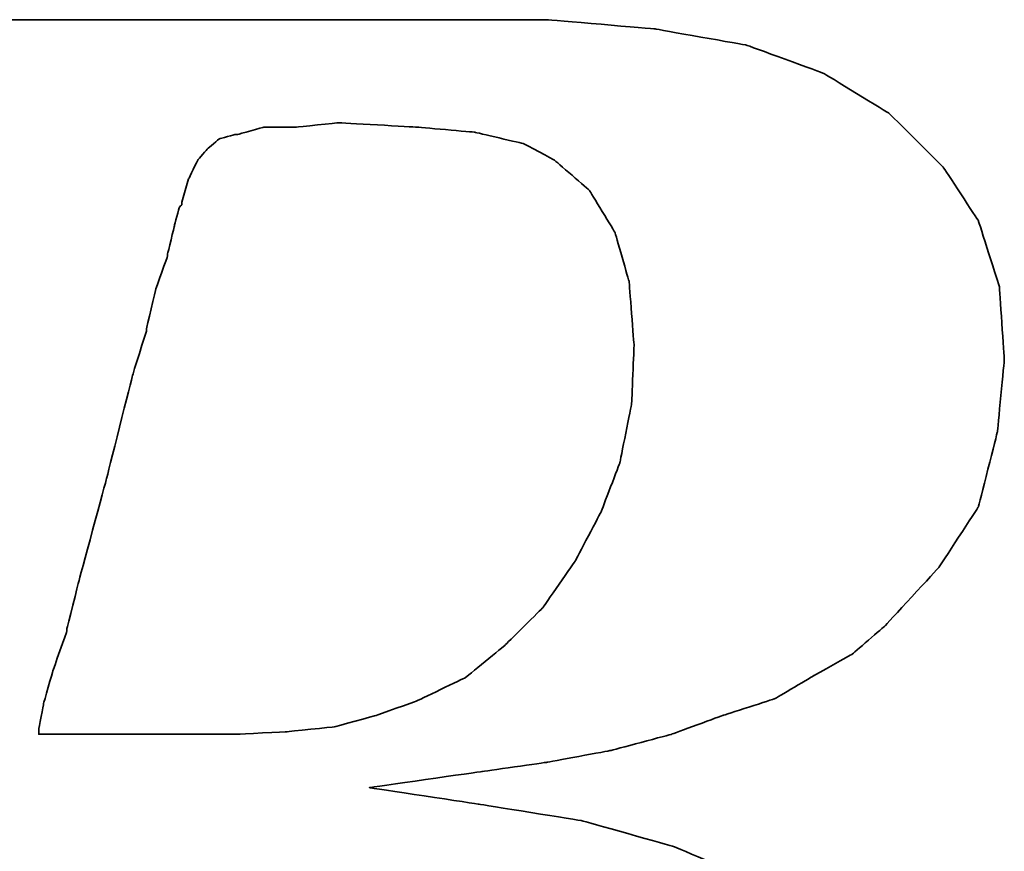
# Model space of a CAD drawing. Header units: millimetres. Extents: x 2891 to 6329, y -1599 to 860.
# Tile 132 of 256: x 3690.77 to 3693.59, y -909.15 to -906.76. Entities that reach past the tile are written whole.
import ezdxf

# ---------------------------------------------------------------- set-up
doc = ezdxf.new("R2010")
doc.units = ezdxf.units.MM
doc.layers.add('DIM', color=4, linetype='CONTINUOUS')
doc.layers.add('layer 1', color=7, linetype='CONTINUOUS')

# ---------------------------------------------------------------- blocks, each defined once
blk = doc.blocks.new('TBI MOTION logo(完整正式版)')
at = {"layer": 'layer 1', "color": 22, "lineweight": 35}
for points, knots in [([(-64.65375, -6.86375), (-64.65375, -6.86375), (-64.84375, -7.29625), (-64.84375, -7.29625), (-64.84375, -7.29625), (-64.84375, -7.29625), (-64.86875, -7.34375), (-64.86875, -7.34375), (-64.86875, -7.34375), (-64.86875, -7.34375), (-64.86875, -7.36875), (-64.86875, -7.36875), (-64.86875, -7.36875), (-64.86875, -7.36875), (-65.15375, -7.65375), (-65.15375, -7.65375), (-65.15375, -7.65375), (-65.15375, -7.65375), (-65.17875, -7.65375), (-65.17875, -7.65375), (-65.17875, -7.65375), (-65.17875, -7.65375), (-65.20375, -7.67875), (-65.20375, -7.67875), (-65.20375, -7.67875), (-65.20375, -7.67875), (-65.58875, -7.87125), (-65.58875, -7.87125), (-65.58875, -7.87125), (-65.58875, -7.87125), (-65.63375, -7.87125), (-65.63375, -7.87125), (-65.63375, -7.87125), (-65.63375, -7.87125), (-65.65875, -7.89375), (-65.65875, -7.89375), (-65.65875, -7.89375), (-65.65875, -7.89375), (-66.09375, -7.94375), (-66.09375, -7.94375), (-66.09375, -7.94375), (-66.09375, -7.94375), (-66.11375, -7.94375), (-66.11375, -7.94375), (-66.11375, -7.94375), (-66.11375, -7.94375), (-66.16375, -7.94375), (-66.16375, -7.94375), (-66.16375, -7.94375), (-66.16375, -7.94375), (-66.30875, -7.94375), (-66.30875, -7.94375), (-66.30875, -7.94375), (-66.30875, -7.94375), (-66.69375, -7.94375), (-66.69375, -7.94375), (-66.69375, -7.94375), (-66.69375, -7.94375), (-67.07375, -7.94375), (-67.07375, -7.94375), (-67.07375, -7.94375), (-67.07375, -7.94375), (-67.12375, -7.94375), (-67.12375, -7.94375), (-67.12375, -7.94375), (-67.12375, -7.94375), (-67.12375, -7.96625), (-67.12375, -7.96625), (-67.12375, -7.96625), (-67.12375, -7.96625), (-67.14875, -7.99125), (-67.14875, -7.99125), (-67.14875, -7.99125), (-67.14875, -7.99125), (-67.24375, -8.34875), (-67.24375, -8.34875), (-67.24375, -8.34875), (-67.24375, -8.34875), (-67.31375, -8.68625), (-67.31375, -8.68625), (-67.31375, -8.68625), (-67.31375, -8.68625), (-67.26875, -8.68625), (-67.26875, -8.68625), (-67.26875, -8.68625), (-67.26875, -8.68625), (-67.07375, -8.68625), (-67.07375, -8.68625), (-67.07375, -8.68625), (-67.07375, -8.68625), (-66.54875, -8.68625), (-66.54875, -8.68625), (-66.54875, -8.68625), (-66.54875, -8.68625), (-65.82625, -8.68625), (-65.82625, -8.68625), (-65.82625, -8.68625), (-65.82625, -8.68625), (-65.01375, -8.68625), (-65.01375, -8.68625), (-65.01375, -8.68625), (-65.01375, -8.68625), (-64.05375, -8.68625), (-64.05375, -8.68625), (-64.05375, -8.68625), (-64.05375, -8.68625), (-62.08375, -8.68625), (-62.08375, -8.68625), (-62.08375, -8.68625), (-62.08375, -8.68625), (-60.06875, -8.68625), (-60.06875, -8.68625), (-60.06875, -8.68625), (-60.06875, -8.68625), (-59.10875, -8.68625), (-59.10875, -8.68625), (-59.10875, -8.68625), (-59.10875, -8.68625), (-58.29375, -8.68625), (-58.29375, -8.68625), (-58.29375, -8.68625), (-58.29375, -8.68625), (-57.57375, -8.68625), (-57.57375, -8.68625), (-57.57375, -8.68625), (-57.57375, -8.68625), (-57.04875, -8.68625), (-57.04875, -8.68625), (-57.04875, -8.68625), (-57.04875, -8.68625), (-56.85375, -8.68625), (-56.85375, -8.68625), (-56.85375, -8.68625), (-56.85375, -8.68625), (-56.70875, -8.68625), (-56.70875, -8.68625), (-56.70875, -8.68625), (-56.70875, -8.68625), (-56.61375, -8.68625), (-56.61375, -8.68625), (-56.61375, -8.68625), (-56.61375, -8.68625), (-56.56875, -8.68625), (-56.56875, -8.68625), (-56.56875, -8.68625), (-56.56875, -8.68625), (-55.65375, -8.63875), (-55.65375, -8.63875), (-55.65375, -8.63875), (-55.65375, -8.63875), (-54.76875, -8.51875), (-54.76875, -8.51875), (-54.76875, -8.51875), (-54.76875, -8.51875), (-53.90375, -8.30375), (-53.90375, -8.30375), (-53.90375, -8.30375), (-53.90375, -8.30375), (-53.08875, -8.03875), (-53.08875, -8.03875), (-53.08875, -8.03875), (-53.08875, -8.03875), (-52.34375, -7.65375), (-52.34375, -7.65375), (-52.34375, -7.65375), (-52.34375, -7.65375), (-51.69875, -7.29625), (-51.69875, -7.29625), (-51.69875, -7.29625), (-51.69875, -7.29625), (-51.21875, -6.91125), (-51.21875, -6.91125), (-51.21875, -6.91125), (-51.21875, -6.91125), (-50.83375, -6.50375), (-50.83375, -6.50375), (-50.83375, -6.50375), (-50.83375, -6.50375), (-50.44875, -5.94875), (-50.44875, -5.94875), (-50.44875, -5.94875), (-50.44875, -5.94875), (-50.13875, -5.30375), (-50.13875, -5.30375), (-50.13875, -5.30375), (-50.13875, -5.30375), (-49.99375, -4.65375), (-49.99375, -4.65375), (-49.99375, -4.65375), (-49.99375, -4.65375), (-49.92375, -3.98375), (-49.92375, -3.98375), (-49.92375, -3.98375), (-49.92375, -3.98375), (-49.99375, -3.19374), (-49.99375, -3.19374), (-49.99375, -3.19374), (-49.99375, -3.19374), (-50.23374, -2.44874), (-50.23374, -2.44874), (-50.23374, -2.44874), (-50.23374, -2.44874), (-50.59375, -1.87374), (-50.59375, -1.87374), (-50.59375, -1.87374), (-50.59375, -1.87374), (-51.09875, -1.31874), (-51.09875, -1.31874), (-51.09875, -1.31874), (-51.09875, -1.31874), (-51.74375, -0.81875), (-51.74375, -0.81875), (-51.74375, -0.81875), (-51.74375, -0.81875), (-52.53875, -0.48125), (-52.53875, -0.48125), (-52.53875, -0.48125), (-52.53875, -0.48125), (-53.47375, -0.21875), (-53.47375, -0.21875), (-53.47375, -0.21875), (-53.47375, -0.21875), (-54.52875, -0.04874), (-54.52875, -0.04874), (-54.52875, -0.04874), (-54.52875, -0.04874), (-55.65375, 0.12125), (-55.65375, 0.12125), (-55.65375, 0.12125), (-55.65375, 0.12125), (-54.50375, 0.28624), (-54.50375, 0.28624), (-54.50375, 0.28624), (-54.50375, 0.28624), (-53.83375, 0.38124), (-53.83375, 0.38124), (-53.83375, 0.38124), (-53.83375, 0.38124), (-53.18375, 0.50125), (-53.18375, 0.50125), (-53.18375, 0.50125), (-53.18375, 0.50125), (-52.55875, 0.66874), (-52.55875, 0.66874), (-52.55875, 0.66874), (-52.55875, 0.66874), (-52.03375, 0.86124), (-52.03375, 0.86124), (-52.03375, 0.86124), (-52.03375, 0.86124), (-51.50374, 1.03124), (-51.50374, 1.03124), (-51.50374, 1.03124), (-51.50374, 1.03124), (-51.09875, 1.27125), (-51.09875, 1.27125), (-51.09875, 1.27125), (-51.09875, 1.27125), (-50.71375, 1.48624), (-50.71375, 1.48624), (-50.71375, 1.48624), (-50.71375, 1.48624), (-50.37625, 1.77625), (-50.37625, 1.77625), (-50.37625, 1.77625), (-50.37625, 1.77625), (-49.82375, 2.37625), (-49.82375, 2.37625), (-49.82375, 2.37625), (-49.82375, 2.37625), (-49.41875, 2.99625), (-49.41875, 2.99625), (-49.41875, 2.99625), (-49.41875, 2.99625), (-49.22375, 3.76625), (-49.22375, 3.76625), (-49.22375, 3.76625), (-49.22375, 3.76625), (-49.15375, 4.50874), (-49.15375, 4.50874), (-49.15375, 4.50874), (-49.15375, 4.50874), (-49.20375, 5.25125), (-49.20375, 5.25125), (-49.20375, 5.25125), (-49.20375, 5.25125), (-49.41875, 5.92625), (-49.41875, 5.92625), (-49.41875, 5.92625), (-49.41875, 5.92625), (-49.77875, 6.47625), (-49.77875, 6.47625), (-49.77875, 6.47625), (-49.77875, 6.47625), (-50.33125, 7.02624), (-50.33125, 7.02624), (-50.33125, 7.02624), (-50.33125, 7.02624), (-51.00125, 7.43625), (-51.00125, 7.43625), (-51.00125, 7.43625), (-51.00125, 7.43625), (-51.79375, 7.72625), (-51.79375, 7.72625), (-51.79375, 7.72625), (-51.79375, 7.72625), (-52.72875, 7.89124), (-52.72875, 7.89124), (-52.72875, 7.89124), (-52.72875, 7.89124), (-53.83375, 7.98625), (-53.83375, 7.98625), (-53.83375, 7.98625), (-53.83375, 7.98625), (-53.92875, 7.98625), (-53.92875, 7.98625), (-53.92875, 7.98625), (-53.92875, 7.98625), (-54.26375, 7.98625), (-54.26375, 7.98625), (-54.26375, 7.98625), (-54.26375, 7.98625), (-54.74375, 7.98625), (-54.74375, 7.98625), (-54.74375, 7.98625), (-54.74375, 7.98625), (-55.36875, 7.98625), (-55.36875, 7.98625), (-55.36875, 7.98625), (-55.36875, 7.98625), (-56.13375, 7.98625), (-56.13375, 7.98625), (-56.13375, 7.98625), (-56.13375, 7.98625), (-56.94875, 7.98625), (-56.94875, 7.98625), (-56.94875, 7.98625), (-56.94875, 7.98625), (-58.77625, 7.98625), (-58.77625, 7.98625), (-58.77625, 7.98625), (-58.77625, 7.98625), (-60.59875, 7.98625), (-60.59875, 7.98625), (-60.59875, 7.98625), (-60.59875, 7.98625), (-61.41375, 7.98625), (-61.41375, 7.98625), (-61.41375, 7.98625), (-61.41375, 7.98625), (-62.17875, 7.98625), (-62.17875, 7.98625), (-62.17875, 7.98625), (-62.17875, 7.98625), (-62.80375, 7.98625), (-62.80375, 7.98625), (-62.80375, 7.98625), (-62.80375, 7.98625), (-63.30625, 7.98625), (-63.30625, 7.98625), (-63.30625, 7.98625), (-63.30625, 7.98625), (-63.57375, 7.98625), (-63.57375, 7.98625), (-63.57375, 7.98625), (-63.57375, 7.98625), (-63.57375, 7.96375), (-63.57375, 7.96375), (-63.57375, 7.96375), (-63.57375, 7.96375), (-63.59875, 7.94125), (-63.59875, 7.94125), (-63.59875, 7.94125), (-63.59875, 7.94125), (-63.69375, 7.55625), (-63.69375, 7.55625), (-63.69375, 7.55625), (-63.69375, 7.55625), (-63.76375, 7.24624), (-63.76375, 7.24624), (-63.76375, 7.24624), (-63.76375, 7.24624), (-63.23875, 7.24624), (-63.23875, 7.24624), (-63.23875, 7.24624), (-63.23875, 7.24624), (-62.75875, 7.24624), (-62.75875, 7.24624), (-62.75875, 7.24624), (-62.75875, 7.24624), (-62.61125, 7.24624), (-62.61125, 7.24624), (-62.61125, 7.24624), (-62.61125, 7.24624), (-62.56625, 7.24624), (-62.56625, 7.24624), (-62.56625, 7.24624), (-62.56625, 7.24624), (-62.22875, 7.24624), (-62.22875, 7.24624), (-62.22875, 7.24624), (-62.22875, 7.24624), (-62.20375, 7.24624), (-62.20375, 7.24624), (-62.20375, 7.24624), (-62.20375, 7.24624), (-62.17875, 7.21875), (-62.17875, 7.21875), (-62.17875, 7.21875), (-62.17875, 7.21875), (-61.96375, 7.17125), (-61.96375, 7.17125), (-61.96375, 7.17125), (-61.96375, 7.17125), (-61.72375, 7.12624), (-61.72375, 7.12624), (-61.72375, 7.12624), (-61.72375, 7.12624), (-61.70375, 7.12624), (-61.70375, 7.12624), (-61.70375, 7.12624), (-61.70375, 7.12624), (-61.55875, 7.07624), (-61.55875, 7.07624), (-61.55875, 7.07624), (-61.55875, 7.07624), (-61.50875, 7.07624), (-61.50875, 7.07624), (-61.50875, 7.07624), (-61.50875, 7.07624), (-61.48375, 7.02624), (-61.48375, 7.02624), (-61.48375, 7.02624), (-61.48375, 7.02624), (-61.31875, 6.83375), (-61.31875, 6.83375), (-61.31875, 6.83375), (-61.31875, 6.83375), (-61.29375, 6.81125), (-61.29375, 6.81125), (-61.29375, 6.81125), (-61.29375, 6.81125), (-61.29375, 6.78625), (-61.29375, 6.78625), (-61.29375, 6.78625), (-61.29375, 6.78625), (-61.19875, 6.50124), (-61.19875, 6.50124), (-61.19875, 6.50124), (-61.19875, 6.50124), (-61.17375, 6.45124), (-61.17375, 6.45124), (-61.17375, 6.45124), (-61.17375, 6.45124), (-61.19875, 6.40625), (-61.19875, 6.40625), (-61.19875, 6.40625), (-61.19875, 6.40625), (-61.26875, 5.99624), (-61.26875, 5.99624), (-61.26875, 5.99624), (-61.26875, 5.99624), (-61.26875, 5.85125), (-61.26875, 5.85125), (-61.26875, 5.85125), (-61.26875, 5.85125), (-61.26875, 5.82625), (-61.26875, 5.82625), (-61.26875, 5.82625), (-61.26875, 5.82625), (-61.29375, 5.80625), (-61.29375, 5.80625), (-61.29375, 5.80625), (-61.29375, 5.80625), (-61.34125, 5.66125), (-61.34125, 5.66125), (-61.34125, 5.66125), (-61.34125, 5.66125), (-61.41375, 5.44625), (-61.41375, 5.44625), (-61.41375, 5.44625), (-61.41375, 5.44625), (-61.48375, 5.15625), (-61.48375, 5.15625), (-61.48375, 5.15625), (-61.48375, 5.15625), (-61.58375, 4.82124), (-61.58375, 4.82124), (-61.58375, 4.82124), (-61.58375, 4.82124), (-61.79875, 4.00375), (-61.79875, 4.00375), (-61.79875, 4.00375), (-61.79875, 4.00375), (-62.05875, 2.99625), (-62.05875, 2.99625), (-62.05875, 2.99625), (-62.05875, 2.99625), (-62.34875, 1.91625), (-62.34875, 1.91625), (-62.34875, 1.91625), (-62.34875, 1.91625), (-62.97375, -0.41124), (-62.97375, -0.41124), (-62.97375, -0.41124), (-62.97375, -0.41124), (-63.59875, -2.75875), (-63.59875, -2.75875), (-63.59875, -2.75875), (-63.59875, -2.75875), (-63.88375, -3.86374), (-63.88375, -3.86374), (-63.88375, -3.86374), (-63.88375, -3.86374), (-64.14875, -4.82374), (-64.14875, -4.82374), (-64.14875, -4.82374), (-64.14875, -4.82374), (-64.36375, -5.64125), (-64.36375, -5.64125), (-64.36375, -5.64125), (-64.36375, -5.64125), (-64.43625, -5.97625), (-64.43625, -5.97625), (-64.43625, -5.97625), (-64.43625, -5.97625), (-64.50875, -6.28625), (-64.50875, -6.28625), (-64.50875, -6.28625), (-64.50875, -6.28625), (-64.50875, -6.30875), (-64.50875, -6.30875), (-64.50875, -6.30875), (-64.50875, -6.30875), (-64.57875, -6.50375), (-64.57875, -6.50375), (-64.57875, -6.50375), (-64.57875, -6.50375), (-64.62875, -6.69625), (-64.62875, -6.69625), (-64.62875, -6.69625), (-64.62875, -6.69625), (-64.62875, -6.76875), (-64.62875, -6.76875), (-64.62875, -6.76875), (-64.62875, -6.76875), (-64.62875, -6.81375), (-64.62875, -6.81375), (-64.62875, -6.81375), (-64.62875, -6.81375), (-64.62875, -6.83875), (-64.62875, -6.83875), (-64.62875, -6.83875), (-64.62875, -6.83875), (-64.65375, -6.86375), (-64.65375, -6.86375)], [0, 0, 0, 0, 0.00719424, 0.00719424, 0.00719424, 0.00719425, 0.01438849, 0.01438849, 0.01438849, 0.0143885, 0.02158273, 0.02158273, 0.02158273, 0.02158274, 0.02877698, 0.02877698, 0.02877698, 0.02877699, 0.03597122, 0.03597122, 0.03597122, 0.03597123, 0.04316547, 0.04316547, 0.04316547, 0.04316548, 0.05035971, 0.05035971, 0.05035971, 0.05035972, 0.05755396, 0.05755396, 0.05755396, 0.05755397, 0.0647482, 0.0647482, 0.0647482, 0.06474821, 0.07194245, 0.07194245, 0.07194245, 0.07194246, 0.07913669, 0.07913669, 0.07913669, 0.0791367, 0.08633094, 0.08633094, 0.08633094, 0.08633095, 0.09352518, 0.09352518, 0.09352518, 0.09352519, 0.10071942, 0.10071942, 0.10071942, 0.10071943, 0.10791367, 0.10791367, 0.10791367, 0.10791368, 0.11510791, 0.11510791, 0.11510791, 0.11510792, 0.12230216, 0.12230216, 0.12230216, 0.12230217, 0.1294964, 0.1294964, 0.1294964, 0.12949641, 0.13669065, 0.13669065, 0.13669065, 0.13669066, 0.14388489, 0.14388489, 0.14388489, 0.1438849, 0.15107914, 0.15107914, 0.15107914, 0.15107915, 0.15827338, 0.15827338, 0.15827338, 0.15827339, 0.16546763, 0.16546763, 0.16546763, 0.16546764, 0.17266187, 0.17266187, 0.17266187, 0.17266188, 0.17985612, 0.17985612, 0.17985612, 0.17985613, 0.18705036, 0.18705036, 0.18705036, 0.18705037, 0.1942446, 0.1942446, 0.1942446, 0.19424461, 0.20143885, 0.20143885, 0.20143885, 0.20143886, 0.20863309, 0.20863309, 0.20863309, 0.2086331, 0.21582734, 0.21582734, 0.21582734, 0.21582735, 0.22302158, 0.22302158, 0.22302158, 0.22302159, 0.23021583, 0.23021583, 0.23021583, 0.23021584, 0.23741007, 0.23741007, 0.23741007, 0.23741008, 0.24460432, 0.24460432, 0.24460432, 0.24460433, 0.25179856, 0.25179856, 0.25179856, 0.25179857, 0.25899281, 0.25899281, 0.25899281, 0.25899282, 0.26618705, 0.26618705, 0.26618705, 0.26618706, 0.27338129, 0.27338129, 0.27338129, 0.2733813, 0.28057554, 0.28057554, 0.28057554, 0.28057555, 0.28776978, 0.28776978, 0.28776978, 0.28776979, 0.29496403, 0.29496403, 0.29496403, 0.29496404, 0.30215827, 0.30215827, 0.30215827, 0.30215828, 0.30935252, 0.30935252, 0.30935252, 0.30935253, 0.31654676, 0.31654676, 0.31654676, 0.31654677, 0.32374101, 0.32374101, 0.32374101, 0.32374102, 0.33093525, 0.33093525, 0.33093525, 0.33093526, 0.3381295, 0.3381295, 0.3381295, 0.33812951, 0.34532374, 0.34532374, 0.34532374, 0.34532375, 0.35251799, 0.35251799, 0.35251799, 0.352518, 0.35971223, 0.35971223, 0.35971223, 0.35971224, 0.36690647, 0.36690647, 0.36690647, 0.36690648, 0.37410072, 0.37410072, 0.37410072, 0.37410073, 0.38129496, 0.38129496, 0.38129496, 0.38129497, 0.38848921, 0.38848921, 0.38848921, 0.38848922, 0.39568345, 0.39568345, 0.39568345, 0.39568346, 0.4028777, 0.4028777, 0.4028777, 0.40287771, 0.41007194, 0.41007194, 0.41007194, 0.41007195, 0.41726619, 0.41726619, 0.41726619, 0.4172662, 0.42446043, 0.42446043, 0.42446043, 0.42446044, 0.43165468, 0.43165468, 0.43165468, 0.43165469, 0.43884892, 0.43884892, 0.43884892, 0.43884893, 0.44604317, 0.44604317, 0.44604317, 0.44604318, 0.45323741, 0.45323741, 0.45323741, 0.45323742, 0.46043165, 0.46043165, 0.46043165, 0.46043166, 0.4676259, 0.4676259, 0.4676259, 0.46762591, 0.47482014, 0.47482014, 0.47482014, 0.47482015, 0.48201439, 0.48201439, 0.48201439, 0.4820144, 0.48920863, 0.48920863, 0.48920863, 0.48920864, 0.49640288, 0.49640288, 0.49640288, 0.49640289, 0.50359712, 0.50359712, 0.50359712, 0.50359713, 0.51079137, 0.51079137, 0.51079137, 0.51079138, 0.51798561, 0.51798561, 0.51798561, 0.51798562, 0.52517986, 0.52517986, 0.52517986, 0.52517987, 0.5323741, 0.5323741, 0.5323741, 0.53237411, 0.53956835, 0.53956835, 0.53956835, 0.53956836, 0.54676259, 0.54676259, 0.54676259, 0.5467626, 0.55395683, 0.55395683, 0.55395683, 0.55395684, 0.56115108, 0.56115108, 0.56115108, 0.56115109, 0.56834532, 0.56834532, 0.56834532, 0.56834533, 0.57553957, 0.57553957, 0.57553957, 0.57553958, 0.58273381, 0.58273381, 0.58273381, 0.58273382, 0.58992806, 0.58992806, 0.58992806, 0.58992807, 0.5971223, 0.5971223, 0.5971223, 0.59712231, 0.60431655, 0.60431655, 0.60431655, 0.60431656, 0.61151079, 0.61151079, 0.61151079, 0.6115108, 0.61870504, 0.61870504, 0.61870504, 0.61870505, 0.62589928, 0.62589928, 0.62589928, 0.62589929, 0.63309353, 0.63309353, 0.63309353, 0.63309354, 0.64028777, 0.64028777, 0.64028777, 0.64028778, 0.64748201, 0.64748201, 0.64748201, 0.64748202, 0.65467626, 0.65467626, 0.65467626, 0.65467627, 0.6618705, 0.6618705, 0.6618705, 0.66187051, 0.66906475, 0.66906475, 0.66906475, 0.66906476, 0.67625899, 0.67625899, 0.67625899, 0.676259, 0.68345324, 0.68345324, 0.68345324, 0.68345325, 0.69064748, 0.69064748, 0.69064748, 0.69064749, 0.69784173, 0.69784173, 0.69784173, 0.69784174, 0.70503597, 0.70503597, 0.70503597, 0.70503598, 0.71223022, 0.71223022, 0.71223022, 0.71223023, 0.71942446, 0.71942446, 0.71942446, 0.71942447, 0.72661871, 0.72661871, 0.72661871, 0.72661872, 0.73381295, 0.73381295, 0.73381295, 0.73381296, 0.74100719, 0.74100719, 0.74100719, 0.7410072, 0.74820144, 0.74820144, 0.74820144, 0.74820145, 0.75539568, 0.75539568, 0.75539568, 0.75539569, 0.76258993, 0.76258993, 0.76258993, 0.76258994, 0.76978417, 0.76978417, 0.76978417, 0.76978418, 0.77697842, 0.77697842, 0.77697842, 0.77697843, 0.78417266, 0.78417266, 0.78417266, 0.78417267, 0.79136691, 0.79136691, 0.79136691, 0.79136692, 0.79856115, 0.79856115, 0.79856115, 0.79856116, 0.8057554, 0.8057554, 0.8057554, 0.80575541, 0.81294964, 0.81294964, 0.81294964, 0.81294965, 0.82014388, 0.82014388, 0.82014388, 0.82014389, 0.82733813, 0.82733813, 0.82733813, 0.82733814, 0.83453237, 0.83453237, 0.83453237, 0.83453238, 0.84172662, 0.84172662, 0.84172662, 0.84172663, 0.84892086, 0.84892086, 0.84892086, 0.84892087, 0.85611511, 0.85611511, 0.85611511, 0.85611512, 0.86330935, 0.86330935, 0.86330935, 0.86330936, 0.8705036, 0.8705036, 0.8705036, 0.87050361, 0.87769784, 0.87769784, 0.87769784, 0.87769785, 0.88489209, 0.88489209, 0.88489209, 0.8848921, 0.89208633, 0.89208633, 0.89208633, 0.89208634, 0.89928058, 0.89928058, 0.89928058, 0.89928059, 0.90647482, 0.90647482, 0.90647482, 0.90647483, 0.91366906, 0.91366906, 0.91366906, 0.91366907, 0.92086331, 0.92086331, 0.92086331, 0.92086332, 0.92805755, 0.92805755, 0.92805755, 0.92805756, 0.9352518, 0.9352518, 0.9352518, 0.93525181, 0.94244604, 0.94244604, 0.94244604, 0.94244605, 0.94964029, 0.94964029, 0.94964029, 0.9496403, 0.95683453, 0.95683453, 0.95683453, 0.95683454, 0.96402878, 0.96402878, 0.96402878, 0.96402879, 0.97122302, 0.97122302, 0.97122302, 0.97122303, 0.97841727, 0.97841727, 0.97841727, 0.97841728, 0.98561151, 0.98561151, 0.98561151, 0.98561152, 0.99280576, 0.99280576, 0.99280576, 0.99280577, 1, 1, 1, 1]), ([(-57.50375, 6.35625), (-57.50375, 6.35625), (-57.57375, 6.11625), (-57.57375, 6.11625), (-57.57375, 6.11625), (-57.57375, 6.11625), (-57.57375, 6.09125), (-57.57375, 6.09125), (-57.57375, 6.09125), (-57.57375, 6.09125), (-57.59875, 6.06625), (-57.59875, 6.06625), (-57.59875, 6.06625), (-57.59875, 6.06625), (-57.64875, 5.87625), (-57.64875, 5.87625), (-57.64875, 5.87625), (-57.64875, 5.87625), (-57.71875, 5.58875), (-57.71875, 5.58875), (-57.71875, 5.58875), (-57.71875, 5.58875), (-57.71875, 5.56625), (-57.71875, 5.56625), (-57.71875, 5.56625), (-57.71875, 5.56625), (-57.83875, 5.23125), (-57.83875, 5.23125), (-57.83875, 5.23125), (-57.83875, 5.23125), (-57.93625, 4.82124), (-57.93625, 4.82124), (-57.93625, 4.82124), (-57.93625, 4.82124), (-57.93625, 4.79624), (-57.93625, 4.79624), (-57.93625, 4.79624), (-57.93625, 4.79624), (-58.07875, 4.34125), (-58.07875, 4.34125), (-58.07875, 4.34125), (-58.07875, 4.34125), (-58.34375, 3.28625), (-58.34375, 3.28625), (-58.34375, 3.28625), (-58.34375, 3.28625), (-58.62875, 2.23124), (-58.62875, 2.23124), (-58.62875, 2.23124), (-58.62875, 2.23124), (-58.74875, 1.75125), (-58.74875, 1.75125), (-58.74875, 1.75125), (-58.74875, 1.75125), (-58.74875, 1.72625), (-58.74875, 1.72625), (-58.74875, 1.72625), (-58.74875, 1.72625), (-58.89375, 1.31625), (-58.89375, 1.31625), (-58.89375, 1.31625), (-58.89375, 1.31625), (-58.98875, 0.98124), (-58.98875, 0.98124), (-58.98875, 0.98124), (-58.98875, 0.98124), (-59.03875, 0.71625), (-59.03875, 0.71625), (-59.03875, 0.71625), (-59.03875, 0.71625), (-59.03875, 0.66874), (-59.03875, 0.66874), (-59.03875, 0.66874), (-59.03875, 0.66874), (-58.91875, 0.66874), (-58.91875, 0.66874), (-58.91875, 0.66874), (-58.91875, 0.66874), (-58.53375, 0.66874), (-58.53375, 0.66874), (-58.53375, 0.66874), (-58.53375, 0.66874), (-58.10375, 0.66874), (-58.10375, 0.66874), (-58.10375, 0.66874), (-58.10375, 0.66874), (-57.66875, 0.66874), (-57.66875, 0.66874), (-57.66875, 0.66874), (-57.66875, 0.66874), (-57.33375, 0.66874), (-57.33375, 0.66874), (-57.33375, 0.66874), (-57.33375, 0.66874), (-57.09375, 0.66874), (-57.09375, 0.66874), (-57.09375, 0.66874), (-57.09375, 0.66874), (-56.99875, 0.66874), (-56.99875, 0.66874), (-56.99875, 0.66874), (-56.99875, 0.66874), (-56.49375, 0.69374), (-56.49375, 0.69374), (-56.49375, 0.69374), (-56.49375, 0.69374), (-56.01375, 0.74374), (-56.01375, 0.74374), (-56.01375, 0.74374), (-56.01375, 0.74374), (-55.58375, 0.86124), (-55.58375, 0.86124), (-55.58375, 0.86124), (-55.58375, 0.86124), (-55.17375, 1.00624), (-55.17375, 1.00624), (-55.17375, 1.00624), (-55.17375, 1.00624), (-54.67375, 1.24625), (-54.67375, 1.24625), (-54.67375, 1.24625), (-54.67375, 1.24625), (-54.26375, 1.58124), (-54.26375, 1.58124), (-54.26375, 1.58124), (-54.26375, 1.58124), (-53.87875, 1.96374), (-53.87875, 1.96374), (-53.87875, 1.96374), (-53.87875, 1.96374), (-53.54375, 2.44625), (-53.54375, 2.44625), (-53.54375, 2.44625), (-53.54375, 2.44625), (-53.27875, 2.95125), (-53.27875, 2.95125), (-53.27875, 2.95125), (-53.27875, 2.95125), (-53.08875, 3.45124), (-53.08875, 3.45124), (-53.08875, 3.45124), (-53.08875, 3.45124), (-52.96875, 4.05124), (-52.96875, 4.05124), (-52.96875, 4.05124), (-52.96875, 4.05124), (-52.94375, 4.65125), (-52.94375, 4.65125), (-52.94375, 4.65125), (-52.94375, 4.65125), (-52.99375, 5.30125), (-52.99375, 5.30125), (-52.99375, 5.30125), (-52.99375, 5.30125), (-53.13875, 5.80625), (-53.13875, 5.80625), (-53.13875, 5.80625), (-53.13875, 5.80625), (-53.39875, 6.23625), (-53.39875, 6.23625), (-53.39875, 6.23625), (-53.39875, 6.23625), (-53.75875, 6.54875), (-53.75875, 6.54875), (-53.75875, 6.54875), (-53.75875, 6.54875), (-54.07375, 6.71625), (-54.07375, 6.71625), (-54.07375, 6.71625), (-54.07375, 6.71625), (-54.57375, 6.83375), (-54.57375, 6.83375), (-54.57375, 6.83375), (-54.57375, 6.83375), (-55.17375, 6.88625), (-55.17375, 6.88625), (-55.17375, 6.88625), (-55.17375, 6.88625), (-55.96875, 6.93125), (-55.96875, 6.93125), (-55.96875, 6.93125), (-55.96875, 6.93125), (-56.39875, 6.88625), (-56.39875, 6.88625), (-56.39875, 6.88625), (-56.39875, 6.88625), (-56.42125, 6.88625), (-56.42125, 6.88625), (-56.42125, 6.88625), (-56.42125, 6.88625), (-56.73375, 6.88625), (-56.73375, 6.88625), (-56.73375, 6.88625), (-56.73375, 6.88625), (-56.99875, 6.81125), (-56.99875, 6.81125), (-56.99875, 6.81125), (-56.99875, 6.81125), (-57.02375, 6.81125), (-57.02375, 6.81125), (-57.02375, 6.81125), (-57.02375, 6.81125), (-57.18875, 6.76625), (-57.18875, 6.76625), (-57.18875, 6.76625), (-57.18875, 6.76625), (-57.30875, 6.66625), (-57.30875, 6.66625), (-57.30875, 6.66625), (-57.30875, 6.66625), (-57.40875, 6.54875), (-57.40875, 6.54875), (-57.40875, 6.54875), (-57.40875, 6.54875), (-57.50375, 6.35625), (-57.50375, 6.35625)], [0, 0, 0, 0, 0.01851852, 0.01851852, 0.01851852, 0.01851853, 0.03703704, 0.03703704, 0.03703704, 0.03703705, 0.05555556, 0.05555556, 0.05555556, 0.05555557, 0.07407407, 0.07407407, 0.07407407, 0.07407408, 0.09259259, 0.09259259, 0.09259259, 0.0925926, 0.11111111, 0.11111111, 0.11111111, 0.11111112, 0.12962963, 0.12962963, 0.12962963, 0.12962964, 0.14814815, 0.14814815, 0.14814815, 0.14814816, 0.16666667, 0.16666667, 0.16666667, 0.16666668, 0.18518519, 0.18518519, 0.18518519, 0.1851852, 0.2037037, 0.2037037, 0.2037037, 0.20370371, 0.22222222, 0.22222222, 0.22222222, 0.22222223, 0.24074074, 0.24074074, 0.24074074, 0.24074075, 0.25925926, 0.25925926, 0.25925926, 0.25925927, 0.27777778, 0.27777778, 0.27777778, 0.27777779, 0.2962963, 0.2962963, 0.2962963, 0.29629631, 0.31481481, 0.31481481, 0.31481481, 0.31481482, 0.33333333, 0.33333333, 0.33333333, 0.33333334, 0.35185185, 0.35185185, 0.35185185, 0.35185186, 0.37037037, 0.37037037, 0.37037037, 0.37037038, 0.38888889, 0.38888889, 0.38888889, 0.3888889, 0.40740741, 0.40740741, 0.40740741, 0.40740742, 0.42592593, 0.42592593, 0.42592593, 0.42592594, 0.44444444, 0.44444444, 0.44444444, 0.44444445, 0.46296296, 0.46296296, 0.46296296, 0.46296297, 0.48148148, 0.48148148, 0.48148148, 0.48148149, 0.5, 0.5, 0.5, 0.50000001, 0.51851852, 0.51851852, 0.51851852, 0.51851853, 0.53703704, 0.53703704, 0.53703704, 0.53703705, 0.55555556, 0.55555556, 0.55555556, 0.55555557, 0.57407407, 0.57407407, 0.57407407, 0.57407408, 0.59259259, 0.59259259, 0.59259259, 0.5925926, 0.61111111, 0.61111111, 0.61111111, 0.61111112, 0.62962963, 0.62962963, 0.62962963, 0.62962964, 0.64814815, 0.64814815, 0.64814815, 0.64814816, 0.66666667, 0.66666667, 0.66666667, 0.66666668, 0.68518519, 0.68518519, 0.68518519, 0.6851852, 0.7037037, 0.7037037, 0.7037037, 0.70370371, 0.72222222, 0.72222222, 0.72222222, 0.72222223, 0.74074074, 0.74074074, 0.74074074, 0.74074075, 0.75925926, 0.75925926, 0.75925926, 0.75925927, 0.77777778, 0.77777778, 0.77777778, 0.77777779, 0.7962963, 0.7962963, 0.7962963, 0.79629631, 0.81481481, 0.81481481, 0.81481481, 0.81481482, 0.83333333, 0.83333333, 0.83333333, 0.83333334, 0.85185185, 0.85185185, 0.85185185, 0.85185186, 0.87037037, 0.87037037, 0.87037037, 0.87037038, 0.88888889, 0.88888889, 0.88888889, 0.8888889, 0.90740741, 0.90740741, 0.90740741, 0.90740742, 0.92592593, 0.92592593, 0.92592593, 0.92592594, 0.94444444, 0.94444444, 0.94444444, 0.94444445, 0.96296296, 0.96296296, 0.96296296, 0.96296297, 0.98148148, 0.98148148, 0.98148148, 0.98148149, 1, 1, 1, 1])]:
    blk.add_open_spline(points, degree=3, knots=knots, dxfattribs=at)

msp = doc.modelspace()

# ---------------------------------------------------------------- block references
at = {"layer": 'DIM', "color": 7, "xscale": 0.2802190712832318, "yscale": 0.2802190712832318, "zscale": 0.2802190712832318}
msp.add_blockref('TBI MOTION logo(完整正式版)', (3707.3665, -908.9964), dxfattribs=at)

doc.saveas('drawing.dxf')
